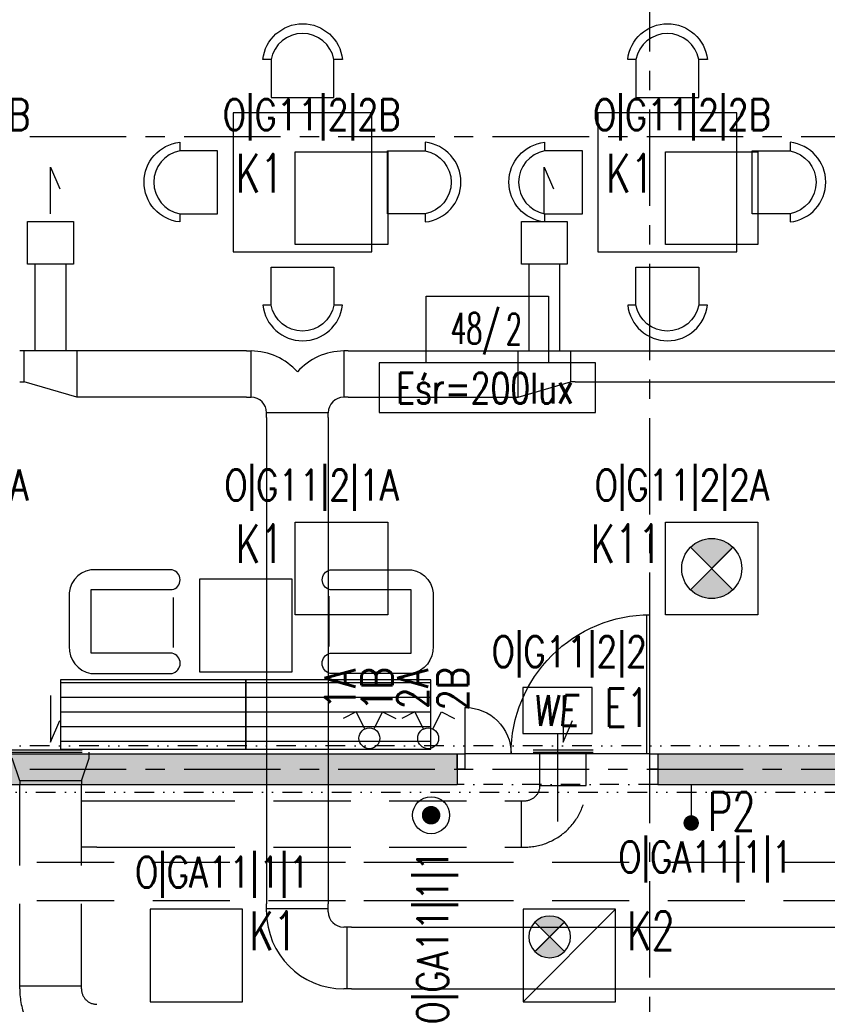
# Model space of a CAD drawing. Extents: x 41755 to 123924, y -112333 to 86187.
# Tile 247 of 256: x 104302 to 104826, y -6073 to -5435. Entities that reach past the tile are written whole.
import ezdxf
from ezdxf.enums import TextEntityAlignment as Align

# ---------------------------------------------------------------- set-up
doc = ezdxf.new("R2010")
doc.units = 0
doc.header["$LTSCALE"] = 50
for name, pattern in [('CENTER', [2, 1.25, -0.25, 0.25, -0.25]), ('DASHDOT', [1, 0.5, -0.25, 0, -0.25]), ('DASHED', [0.75, 0.5, -0.25]), ('DASHED2', [0.375, 0.25, -0.125]), ('DIVIDE', [31.75, 12.7, -6.35, 0, -6.35, 0, -6.35])]:
    doc.linetypes.add(name, pattern=pattern)
doc.layers.get('0').update_dxf_attribs({"color": 101, "linetype": 'CONTINUOUS'})
for name, color, linetype in [('Drz---drzwi', 5, 'CONTINUOUS'), ('E-90', 6, 'CONTINUOUS'), ('E35', 6, 'CONTINUOUS'), ('E50', 3, 'CONTINUOUS'), ('Ins-went', 141, 'CONTINUOUS'), ('Opis-pom', 6, 'CONTINUOUS'), ('Opis_pom_ramka', 6, 'CONTINUOUS'), ('Os-osie glowne', 1, 'CENTER'), ('Sc-beton', 7, 'CONTINUOUS'), ('Sc-beton-hatch', 86, 'CONTINUOUS'), ('Sc-nadproza kon', 5, 'DASHED2'), ('Suf-widok', 8, 'CONTINUOUS'), ('Wyp-meble', 155, 'CONTINUOUS')]:
    doc.layers.add(name, color=color, linetype=linetype)
doc.styles.add('KA wymiar', font='romans.shx', dxfattribs={"width": 0.6})
doc.styles.add('ROMANS', font='romans', dxfattribs={"width": 0.85})

# ---------------------------------------------------------------- blocks, each defined once
blk = doc.blocks.new('_dhgfkgh')
at = {"ltscale": 7}
for p, q in [((-22.99999999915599, -65.00000000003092), (34.0000000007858, -64.99999999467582)), ((-9.999999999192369, -125), (-99.99999999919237, -125.000000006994)), ((-9.999999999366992, -123.0000000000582), (-99.97777503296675, -123.0000000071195))]:
    blk.add_line(p, q, dxfattribs=at)
for points in [[(0, -5), (0, 0), (-10, 0), (-9.999999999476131, -5)], [(1.120497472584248e-09, -130), (1.120497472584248e-09, -125), (-9.999999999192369, -125), (-9.999999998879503, -130)]]:
    blk.add_lwpolyline(points, close=True, dxfattribs=at)
for points in [[(-39.99999999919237, -5.000000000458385), (-9.999999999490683, -5)], [(-9.999999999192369, -125), (-9.999999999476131, -5)]]:
    blk.add_lwpolyline(points, dxfattribs=at)
for centre, radius, start, end in [((-9.999999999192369, -5), 30, 180.0000000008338, 269.9999999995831), ((-9.999999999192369, -125), 90, 90, 180.0000000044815)]:
    blk.add_arc(centre, radius, start, end)
blk = doc.blocks.new('_opis_pom_metka')
at = {"layer": 'Opis_pom_ramka'}
blk.add_lwpolyline([(-33.12750490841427, 0), (32.87249509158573, 0), (32.87249509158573, -36.0000000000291), (-33.12750490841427, -36.0000000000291)], close=True, dxfattribs=at)
at = {"style": 'KA wymiar', "width": 0.6}
blk.add_attdef('KO/', text='', height=16.8, dxfattribs=at).set_placement((3.451362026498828, -25.86778855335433), align=Align.RIGHT)
blk.add_attdef('NR', (3.799058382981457, -26.16449648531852), '', height=16.8, dxfattribs=at)
blk = doc.blocks.new('_dkjhsjhkfgh')
at = {"layer": 'Ins-went', "ltscale": 2}
for p, q in [((4521.48601495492, 4785.929598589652), (4521.48601495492, 4842.083517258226)), ((4541.486014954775, 4842.083517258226), (4541.486014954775, 4785.929598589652)), ((4841.48601495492, 4842.083517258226), (4841.48601495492, 4785.929598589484)), ((4861.486014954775, 4785.929598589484), (4861.486014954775, 4842.083517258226)), ((4551.486014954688, 4785.929598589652), (4511.486014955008, 4785.929598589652)), ((4514.486014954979, 4765.929598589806), (4514.486014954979, 4785.929598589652)), ((4548.486014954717, 4785.929598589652), (4548.486014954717, 4755.929598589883)), ((4658.48601495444, 4785.929598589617), (4551.48601495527, 4785.929598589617)), ((4658.48601495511, 4785.92959858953), (4661.48601495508, 4785.92959858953)), ((4661.48601495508, 4755.929598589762), (4661.48601495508, 4785.92959858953)), ((4721.486014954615, 4785.92959858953), (4721.486014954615, 4755.929598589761)), ((4724.4860149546, 4785.92959858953), (4721.486014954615, 4785.92959858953)), ((4724.48601495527, 4785.92959858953), (4831.48601495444, 4785.92959858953)), ((4831.486014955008, 4785.929598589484), (4871.486014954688, 4785.929598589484)), ((4834.486014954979, 4755.929598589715), (4834.486014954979, 4785.929598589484)), ((4868.486014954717, 4785.929598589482), (4868.486014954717, 4765.929598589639)), ((4871.48601495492, 4785.929598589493), (4874.486014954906, 4785.929598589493)), ((4874.486014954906, 4785.929598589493), (4887.486014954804, 4785.929598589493)), ((4887.486014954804, 4785.929598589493), (4891.486014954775, 4785.929598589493)), ((4891.486014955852, 4785.929598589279), (5151.486014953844, 4785.929598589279)), ((4511.486014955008, 4765.929598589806), (4514.486014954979, 4765.929598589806)), ((4548.486014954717, 4755.929598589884), (4514.486014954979, 4765.929598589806)), ((4834.486014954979, 4755.929598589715), (4868.486014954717, 4765.929598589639)), ((4871.486014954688, 4765.929598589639), (4868.486014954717, 4765.929598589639)), ((4871.48601495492, 4765.929598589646), (4874.486014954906, 4765.929598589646)), ((4874.486014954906, 4765.929598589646), (4887.486014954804, 4765.929598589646)), ((4887.486014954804, 4765.929598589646), (4891.486014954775, 4765.929598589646)), ((4891.486014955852, 4765.929598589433), (5151.486014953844, 4765.929598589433)), ((4551.486014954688, 4755.929598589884), (4548.486014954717, 4755.929598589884)), ((4658.48601495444, 4755.92959858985), (4551.48601495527, 4755.92959858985)), ((4658.48601495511, 4755.929598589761), (4661.48601495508, 4755.929598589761)), ((4724.4860149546, 4755.929598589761), (4721.486014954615, 4755.929598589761)), ((4724.48601495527, 4755.929598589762), (4831.48601495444, 4755.929598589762)), ((4831.486014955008, 4755.929598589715), (4834.486014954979, 4755.929598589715)), ((4711.486014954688, 4745.929598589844), (4671.486014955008, 4745.929598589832)), ((4671.486014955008, 4742.929598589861), (4671.486014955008, 4745.929598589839)), ((4671.486014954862, 4742.929598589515), (4671.486014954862, 4427.629598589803)), ((4711.486014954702, 4742.929598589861), (4711.486014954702, 4745.929598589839)), ((4711.486014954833, 4742.929598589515), (4711.486014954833, 4427.629598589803)), ((4671.486014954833, 4422.629598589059), (4671.486014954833, 4427.629598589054)), ((4711.486014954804, 4422.629598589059), (4711.486014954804, 4427.629598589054)), ((4671.486014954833, 4424.629598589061), (4711.486014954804, 4424.629598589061)), ((4726.486014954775, 4412.629598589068), (4721.486014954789, 4412.629598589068)), ((4723.486014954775, 4412.629598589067), (4723.486014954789, 4372.629598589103)), ((4726.486014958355, 4412.629598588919), (5645.286014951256, 4412.629598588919)), ((4726.486014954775, 4372.629598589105), (4721.486014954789, 4372.629598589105)), ((4726.486014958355, 4372.629598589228), (5645.286014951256, 4372.629598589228))]:
    blk.add_line(p, q, dxfattribs=at)
for points in [[(4531.486014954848, 4874.783517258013), (4531.486014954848, 4905.021452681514), (4537.508457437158, 4891.007799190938)], [(4851.486014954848, 4874.783517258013), (4851.486014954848, 4905.021452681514), (4857.508457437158, 4891.007799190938)]]:
    blk.add_lwpolyline(points, dxfattribs=at)
for points in [[(4516.636014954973, 4869.783517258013), (4546.336014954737, 4869.783517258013), (4546.336014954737, 4842.083517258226), (4516.636014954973, 4842.083517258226)], [(4836.636014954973, 4869.783517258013), (4866.336014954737, 4869.783517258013), (4866.336014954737, 4842.083517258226), (4836.636014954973, 4842.083517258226)]]:
    blk.add_lwpolyline(points, close=True, dxfattribs=at)
for centre, radius, start, end in [((4661.48601495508, 4745.929598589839), 39.99999999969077, 41.40962210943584, 90), ((4721.486014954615, 4745.929598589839), 39.99999999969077, 90, 138.5903778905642), ((4661.48601495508, 4745.929598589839), 9.999999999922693, 0, 90), ((4721.486014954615, 4745.929598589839), 9.999999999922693, 90, 180), ((4721.486014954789, 4422.629598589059), 49.99999999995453, 180, 270), ((4721.486014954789, 4422.629598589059), 9.999999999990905, 180, 270)]:
    blk.add_arc(centre, radius, start, end, dxfattribs=at)
blk = doc.blocks.new('stół 90')
at = {"layer": 'Wyp-meble'}
for points in [[(-65.44565266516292, 124.5962065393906), (-70.69839541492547, 124.5962065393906, -0.8950139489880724), (-19.07151864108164, 124.5962065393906), (-24.62440098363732, 124.5962065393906, 0.8255392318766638), (-65.37559901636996, 124.5608179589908), (-65.37559901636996, 100), (-24.62440098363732, 100), (-24.62440098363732, 124.5962065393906)], [(-124.5962065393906, 24.55434733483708), (-124.5962065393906, 19.30160458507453, -0.8950139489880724), (-124.5962065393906, 70.92848135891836), (-124.5962065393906, 65.37559901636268, 0.8255392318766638), (-124.5608179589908, 24.62440098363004), (-100, 24.62440098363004), (-100, 65.37559901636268), (-124.5962065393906, 65.37559901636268)], [(34.59620653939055, 24.55434733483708), (34.59620653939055, 19.30160458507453, 0.8950139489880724), (34.59620653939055, 70.92848135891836), (34.59620653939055, 65.37559901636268, -0.8255392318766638), (34.56081795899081, 24.62440098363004), (10, 24.62440098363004), (10, 65.37559901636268), (34.59620653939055, 65.37559901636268)], [(-65.44565266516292, -34.59620653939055), (-70.69839541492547, -34.59620653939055, 0.8950139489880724), (-19.07151864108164, -34.59620653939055), (-24.62440098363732, -34.59620653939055, -0.8255392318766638), (-65.37559901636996, -34.56081795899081), (-65.37559901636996, -10), (-24.62440098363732, -10), (-24.62440098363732, -34.59620653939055)]]:
    blk.add_lwpolyline(points, format="xyb", dxfattribs=at)
blk.add_lwpolyline([(-90, 0), (0, 0), (0, 90), (-90, 90)], close=True, dxfattribs=at)
blk = doc.blocks.new('fotelLLL')
at = {"layer": 'Wyp-meble'}
blk.add_lwpolyline([(52.92946363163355, -0.1199773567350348), (0.4857081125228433, -0.1199773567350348, -0.814276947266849), (0.4857081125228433, 12.72762006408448), (53.14707335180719, 12.72762006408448, -0.4036554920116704), (67.07404581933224, -5.346117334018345), (67.07404581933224, -36.92070707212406, -0.3801225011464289), (53.14707335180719, -54.34117366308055), (0.4857081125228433, -54.34117366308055, -0.8043559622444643), (0.4857081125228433, -41.27582636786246), (52.83345395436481, -41.27582636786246)], format="xyb", close=True, dxfattribs=at)
blk.add_lwpolyline([(-0.4015301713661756, -4.314914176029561), (-0.4015301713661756, -36.81852626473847)], dxfattribs=at)
blk = doc.blocks.new('A$C5DF87A14')
at = {"layer": 'Wyp-meble'}
h = blk.add_hatch(dxfattribs=at)
h.set_pattern_fill('LINE', color=256, scale=3, angle=-1.272221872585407e-14, style=0)
h.set_pattern_definition([(360, (412635.2972205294, 70573.62090243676), (2.332875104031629e-15, 9.524999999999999), [])])
h.paths.add_polyline_path([(4548.043432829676, 4537.960949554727), (4668.043432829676, 4537.960949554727), (4668.043432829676, 4582.960949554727), (4548.043432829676, 4582.960949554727)])
h = blk.add_hatch(dxfattribs=at)
h.set_pattern_fill('LINE', color=256, scale=3, angle=-1.272221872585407e-14, style=0)
h.set_pattern_definition([(360, (412753.2993325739, 70573.62090243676), (2.332875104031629e-15, 9.524999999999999), [])])
h.paths.add_polyline_path([(4668.043432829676, 4537.960949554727), (4788.043432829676, 4537.960949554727), (4788.043432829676, 4582.960949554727), (4668.043432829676, 4582.960949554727)])
for points in [[(4920.809556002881, 4984.84795495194), (4915.556813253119, 4984.84795495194, -0.8950139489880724), (4967.183690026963, 4984.84795495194), (4961.630807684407, 4984.84795495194, 0.8255392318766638), (4920.879609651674, 4984.81256637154), (4920.879609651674, 4960.251748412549), (4961.630807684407, 4960.251748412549), (4961.630807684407, 4984.84795495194)], [(4861.659002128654, 4884.806095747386), (4861.659002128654, 4879.553352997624, -0.8950139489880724), (4861.659002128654, 4931.180229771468), (4861.659002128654, 4925.627347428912, 0.8255392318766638), (4861.694390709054, 4884.876149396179), (4886.255208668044, 4884.876149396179), (4886.255208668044, 4925.627347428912), (4861.659002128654, 4925.627347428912)], [(5020.851415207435, 4884.806095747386), (5020.851415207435, 4879.553352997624, 0.8950139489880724), (5020.851415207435, 4931.180229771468), (5020.851415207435, 4925.627347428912, -0.8255392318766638), (5020.816026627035, 4884.876149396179), (4996.255208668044, 4884.876149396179), (4996.255208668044, 4925.627347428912), (5020.851415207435, 4925.627347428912)], [(4920.809556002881, 4825.655541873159), (4915.556813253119, 4825.655541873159, 0.8950139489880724), (4967.183690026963, 4825.655541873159), (4961.630807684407, 4825.655541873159, -0.8255392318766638), (4920.879609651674, 4825.690930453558), (4920.879609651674, 4850.251748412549), (4961.630807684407, 4850.251748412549), (4961.630807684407, 4825.655541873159)]]:
    blk.add_lwpolyline(points, format="xyb", dxfattribs=at)
for points in [[(4896.255208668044, 4860.251748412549), (4986.255208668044, 4860.251748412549), (4986.255208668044, 4950.251748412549), (4896.255208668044, 4950.251748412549)], [(4638.019202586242, 4588.130159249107), (4698.019202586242, 4588.130159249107), (4698.019202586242, 4648.130159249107), (4638.019202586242, 4648.130159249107)], [(4548.043432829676, 4537.960949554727), (4668.043432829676, 4537.960949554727), (4668.043432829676, 4582.960949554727), (4548.043432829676, 4582.960949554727)], [(4668.043432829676, 4537.960949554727), (4788.043432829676, 4537.960949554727), (4788.043432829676, 4582.960949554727), (4668.043432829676, 4582.960949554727)]]:
    blk.add_lwpolyline(points, close=True, dxfattribs=at)
blk.add_lwpolyline([(4567.797485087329, 4641.291660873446), (4620.24124060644, 4641.291660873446, 0.814276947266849), (4620.24124060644, 4654.139258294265), (4567.579875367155, 4654.139258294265, 0.4036554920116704), (4553.65290289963, 4636.065520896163), (4553.65290289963, 4604.490931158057, 0.3801225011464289), (4567.579875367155, 4587.0704645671), (4620.24124060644, 4587.0704645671, 0.8043559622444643), (4620.24124060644, 4600.135811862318), (4567.893494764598, 4600.135811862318)], format="xyb", close=True, dxfattribs=at)
blk.add_lwpolyline([(4620.939014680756, 4636.302346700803), (4620.939014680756, 4603.798734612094)], dxfattribs=at)
for name, p in [('stół 90', (4749.774498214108, 4860.251748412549)), ('fotelLLL', (4722.302858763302, 4641.388029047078))]:
    blk.add_blockref(name, p, dxfattribs=at)
blk = doc.blocks.new('opr_kas_inw')
at = {"layer": 'E35'}
h = blk.add_hatch(color=256, dxfattribs=at)
edge = h.paths.add_edge_path()
edge.add_line((-12.76970681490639, -12.13742555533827), (-3.22376526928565, -21.68336710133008))
edge.add_ellipse((-12.76970681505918, -12.13742555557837), major_axis=(-9.545941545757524, 9.545941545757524), ratio=1, start_angle=90.00000000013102, end_angle=180.0000000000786, ccw=False)
edge.add_line((-22.31564836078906, -21.68336710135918), (-12.76970681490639, -12.13742555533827))
edge = h.paths.add_edge_path()
edge.add_line((-3.223765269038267, -2.591484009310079), (-12.76970681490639, -12.13742555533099))
edge.add_line((-12.76970681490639, -12.13742555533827), (-22.31564836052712, -2.591484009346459))
edge.add_ellipse((-12.76970681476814, -12.13742555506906), major_axis=(-9.545941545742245, 9.545941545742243), ratio=1, start_angle=-89.99999999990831, end_angle=1.1789325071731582e-10, ccw=False)
for p, q in [((-30.00000000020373, 29.9999999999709), (30.00000000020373, -29.9999999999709)), ((-22.31564836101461, -21.68336710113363), (-3.223765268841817, -2.591484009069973)), ((-22.31564836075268, -2.591484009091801), (-3.223765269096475, -21.68336710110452))]:
    blk.add_line(p, q, dxfattribs=at)
at = {"layer": 'E35', "linetype": 'Continuous', "ltscale": 0.3}
blk.add_line((-21.76970681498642, -3.137425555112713), (-3.769706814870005, -21.13742555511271), dxfattribs=at)
blk.add_lwpolyline([(-30.00000000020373, 29.9999999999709), (30.00000000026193, 29.9999999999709), (30.00000000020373, -29.9999999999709), (-30.00000000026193, -29.99999999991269)], close=True, dxfattribs=at)
at = {"layer": 'E35'}
blk.add_circle((-12.76970681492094, -12.13742555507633), 13.49999999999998, dxfattribs=at)
blk = doc.blocks.new('we')
at = {"layer": 'E35', "ltscale": 0.2}
blk.add_lwpolyline([(44.99999999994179, 30.00000000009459), (-1.455191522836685e-09, 30.00000000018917), (0, 0), (44.9999999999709, 5.093170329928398e-11)], close=True, dxfattribs=at)
at = {"layer": 'E35', "ltscale": 0.2, "style": 'ROMANS', "oblique": 5, "width": 0.8}
blk.add_text('WE', height=20, dxfattribs=at).set_placement((21.44186387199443, 15.00000000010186), align=Align.MIDDLE_CENTER)
blk = doc.blocks.new('E-90Przycisk')
at = {"layer": 'E35', "const_width": 3}
blk.add_lwpolyline([(1.5, 1.455191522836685e-11, -1), (-1.5, 1.091393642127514e-11, -1)], format="xyb", close=True, dxfattribs=at)
at = {"layer": 'E35'}
blk.add_circle((1.818989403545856e-12, 1.455191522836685e-11), 5.999999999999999, dxfattribs=at)

msp = doc.modelspace()

# ---------------------------------------------------------------- hatches: boundary and pattern name
at = {"layer": 'E35'}
h = msp.add_hatch(color=256, dxfattribs=at)
edge = h.paths.add_edge_path()
edge.add_line((104750.9660022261, -5790.641380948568), (104764.7121580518, -5776.895225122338))
edge.add_ellipse((104750.9660022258, -5790.641380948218), major_axis=(13.74615582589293, 13.74615582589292), ratio=0.9999999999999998, start_angle=359.9999999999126, end_angle=449.999999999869)
edge.add_line((104737.2198464, -5776.895225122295), (104750.9660022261, -5790.641380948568))
edge = h.paths.add_edge_path()
edge.add_line((104764.7121580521, -5804.387536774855), (104750.9660022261, -5790.641380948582))
edge.add_line((104750.9660022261, -5790.641380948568), (104737.2198464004, -5804.387536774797))
edge.add_ellipse((104750.9660022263, -5790.64138094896), major_axis=(-13.74615582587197, 13.74615582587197), ratio=0.9999999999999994, start_angle=90, end_angle=179.9999999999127)
at = {"layer": 'Sc-beton-hatch'}
h = msp.add_hatch(dxfattribs=at)
h.set_pattern_fill('ANSI33', color=256, angle=-1.272221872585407e-14, style=0)
h.set_pattern_definition([(44.99999999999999, (48983.41854682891, 565.4779691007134), (-4.490128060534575, 4.490128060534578), []), (44.99999999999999, (48987.90867682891, 565.4779691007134), (-4.490128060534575, 4.490128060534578), [3.175, -1.5875])])
h.paths.add_polyline_path([(110735.9660018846, -5930.641380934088), (110735.9660018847, -5910.641380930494), (110669.9659959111, -5910.641363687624), (110669.9659959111, -5930.641380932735)])
h.paths.add_polyline_path([(110595.966002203, -5930.641380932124), (110595.966002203, -5910.641380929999), (110380.966002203, -5910.641380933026), (110380.966002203, -5930.641380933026)])
h.paths.add_polyline_path([(110480.9660022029, -5420.641380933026), (110480.9660022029, -5400.641380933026), (110420.9660022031, -5400.641380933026), (110420.9660022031, -5420.641380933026), (110440.966002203, -5420.641380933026)])
h.paths.add_polyline_path([(110038.9660022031, -5420.64138093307), (110038.9660022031, -5400.641380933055), (109530.966002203, -5400.641380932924), (109530.966002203, -5420.641380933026), (109570.966002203, -5420.641380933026), (109570.966002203, -5910.641380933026), (109369.4660027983, -5910.641380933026), (109369.4660027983, -5930.641380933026), (110280.966002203, -5930.641380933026), (110280.966002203, -5910.641380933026), (109590.966002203, -5910.641380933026), (109590.966002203, -5420.641380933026)])
h.paths.add_polyline_path([(109170.9660022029, -6150.641380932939), (109170.9660022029, -6170.641380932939), (110210.9660027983, -6170.641380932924), (110210.9660027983, -6150.641380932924)])
h.paths.add_polyline_path([(108990.966002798, -5910.641380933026), (108990.966002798, -5850.641380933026), (108970.966002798, -5850.641380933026), (108970.966002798, -5910.641380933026), (108670.9660027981, -5910.641380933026), (108670.9660027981, -5930.641380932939), (109239.4660027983, -5930.641380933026), (109239.4660027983, -5910.641380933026)])
h.paths.add_polyline_path([(108990.966002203, -5655.641380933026), (108970.9660027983, -5655.641380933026), (108970.9660027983, -5675.641380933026), (108990.966002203, -5675.641380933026)])
h.paths.add_polyline_path([(108950.9660027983, -5400.641380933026), (108950.9660027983, -5420.641380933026), (108970.966002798, -5420.641380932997), (108970.966002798, -5480.641380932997), (108990.966002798, -5480.641380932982), (108990.966002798, -5420.641380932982), (109010.9660027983, -5420.641380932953), (109010.9660027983, -5400.641380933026)])
h.paths.add_polyline_path([(108342.9660027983, -5400.641380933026), (108342.9660027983, -5973.641380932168), (108362.9660027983, -5973.641380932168), (108362.9660027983, -5930.641380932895), (108540.9660027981, -5930.641380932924), (108540.9660027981, -5910.641380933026), (108362.9660027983, -5910.641380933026), (108362.9660027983, -5420.641380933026), (108640.9660022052, -5420.641380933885), (108640.9660022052, -5400.641380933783)])
h.paths.add_polyline_path([(107982.9660027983, -5400.641380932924), (107982.9660027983, -5420.641380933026), (108320.9660027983, -5420.641380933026), (108320.9660027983, -5910.641380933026), (108298.966002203, -5910.641380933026), (108298.966002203, -5930.641380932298), (108320.9660027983, -5930.641380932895), (108320.9660027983, -5973.641380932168), (108340.9660027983, -5973.641380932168), (108340.9660027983, -5400.641380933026)])
h.paths.add_polyline_path([(108362.9660027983, -6150.641380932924), (108362.9660027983, -6108.641380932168), (108342.9660027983, -6108.641380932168), (108342.9660027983, -6170.641380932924), (108740.9660022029, -6170.641380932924), (108740.9660022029, -6150.641380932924)])
h.paths.add_polyline_path([(108340.9660027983, -6170.641380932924), (108340.9660027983, -6108.641380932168), (108320.9660027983, -6108.641380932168), (108320.9660027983, -6150.641380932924), (107700.9660027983, -6150.641380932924), (107700.9660027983, -6170.641380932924)])
h.paths.add_polyline_path([(107995.966002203, -5910.64138093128), (107995.966002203, -5930.641380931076), (108238.966002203, -5930.641380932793), (108238.966002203, -5910.641380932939)], flags=17)
h.paths.add_polyline_path([(107799.9659959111, -5910.641380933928), (107799.9659959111, -5930.641380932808), (107865.966002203, -5930.641380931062), (107865.966002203, -5910.641380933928)])
h.paths.add_polyline_path([(107725.966002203, -5930.641380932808), (107725.966002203, -5910.641380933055), (107550.966002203, -5910.641380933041), (107550.9660022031, -5930.641380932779)])
h.paths.add_polyline_path([(107430.9660022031, -5930.641380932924), (107430.966002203, -5910.641380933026), (107308.9660028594, -5910.641380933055), (107308.9660028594, -5930.641380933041)])
h.paths.add_polyline_path([(106300.9660021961, -6150.641380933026), (106300.9660021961, -6170.641380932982), (107340.9660027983, -6170.641380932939), (107340.9660027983, -6150.641380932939)])
h.paths.add_polyline_path([(107188.9660028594, -5930.641380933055), (107188.9660028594, -5910.641380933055), (107140.9660035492, -5910.641380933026), (107140.9660035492, -5930.641380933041)])
h.paths.add_polyline_path([(107040.9660035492, -5930.641380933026), (107040.9660035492, -5910.641380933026), (106830.9660027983, -5910.641380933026), (106830.9660027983, -5930.641380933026)], flags=16)
h.paths.add_polyline_path([(107168.9660035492, -5420.641380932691), (107168.9660035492, -5400.64138093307), (106660.9660027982, -5400.641380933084), (106660.9660027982, -5420.641380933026), (106700.9660027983, -5420.641380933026), (106700.9660027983, -5910.641380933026), (106618.9660027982, -5910.641380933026), (106618.9660027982, -5930.641380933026), (106730.9660027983, -5930.641380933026), (106730.9660027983, -5910.641380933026), (106720.9660027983, -5910.641380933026), (106720.9660027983, -5420.641380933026)])
h.paths.add_polyline_path([(106518.9660027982, -5930.641380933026), (106518.9660027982, -5910.641380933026), (106291.9660027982, -5910.641380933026), (106291.9660027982, -5930.641380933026)])
h.paths.add_polyline_path([(106120.9660027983, -5910.641380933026), (106120.9660027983, -5420.641380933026), (106140.966002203, -5420.641380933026), (106140.966002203, -5400.641380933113), (106080.9660027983, -5400.641380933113), (106080.9660027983, -5420.641380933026), (106100.9660027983, -5420.641380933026), (106100.9660027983, -5910.641380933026), (105979.9660027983, -5910.641380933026), (105979.9660027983, -5930.641380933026), (106191.9660027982, -5930.641380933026), (106191.9660027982, -5910.641380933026)])
h.paths.add_polyline_path([(105659.9660025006, -5910.641380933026), (105659.9660025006, -5930.641380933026), (105879.9660027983, -5930.641380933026), (105879.9660027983, -5910.641380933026)])
h.paths.add_polyline_path([(105492.966002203, -6150.641380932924), (105492.966002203, -6108.641380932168), (105472.966002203, -6108.641380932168), (105472.966002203, -6170.641380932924), (105870.966002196, -6170.641380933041), (105870.966002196, -6150.641380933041)])
h.paths.add_polyline_path([(105559.9660025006, -5930.641380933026), (105559.9660025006, -5910.641380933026), (105492.966002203, -5910.641380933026), (105492.966002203, -5420.641380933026), (105770.9660022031, -5420.641380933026), (105770.9660022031, -5400.641380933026), (105472.966002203, -5400.641380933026), (105472.966002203, -5973.641380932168), (105492.966002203, -5973.641380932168), (105492.966002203, -5930.641380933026)])
h.paths.add_polyline_path([(105450.966002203, -5910.641380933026), (105428.966002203, -5910.641380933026), (105428.966002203, -5930.641380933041), (105450.966002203, -5930.641380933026), (105450.966002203, -5973.641380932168), (105470.966002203, -5973.641380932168), (105470.966002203, -5400.641380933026), (105112.966002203, -5400.641380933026), (105112.966002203, -5420.641380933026), (105450.966002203, -5420.641380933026)])
h.paths.add_polyline_path([(105470.966002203, -6170.641380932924), (105470.966002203, -6108.641380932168), (105450.966002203, -6108.641380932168), (105450.966002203, -6150.641380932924), (104830.9660027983, -6150.641380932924), (104830.9660027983, -6170.641380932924)])
h.paths.add_polyline_path([(105260.966002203, -5910.641380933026), (105260.966002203, -5930.641380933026), (105368.966002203, -5930.641380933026), (105368.966002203, -5910.641380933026)], flags=16)
h.paths.add_polyline_path([(105160.966002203, -5930.641380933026), (105160.966002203, -5910.641380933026), (105059.9659959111, -5910.64138093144), (105059.9659959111, -5930.641380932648)])
h.paths.add_polyline_path([(105014.9659959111, -5930.641380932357), (105014.9659959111, -5910.641380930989), (104929.9659959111, -5910.641380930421), (104929.9659959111, -5930.641380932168)])
h.paths.add_polyline_path([(104855.966002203, -5930.641380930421), (104855.966002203, -5910.641380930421), (104715.9660027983, -5910.641380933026), (104715.9660027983, -5930.641380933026)])
h.paths.add_polyline_path([(104740.966002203, -5420.641380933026), (104740.966002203, -5400.641380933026), (104680.966002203, -5400.641380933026), (104680.966002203, -5420.641380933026)])
h.paths.add_polyline_path([(103790.966002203, -5400.641380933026), (103790.966002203, -5420.64138093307), (103830.966002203, -5420.641380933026), (103830.966002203, -5910.641380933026), (103540.9660027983, -5910.641380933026), (103540.9660027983, -5930.641380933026), (104585.9660027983, -5930.641380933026), (104585.9660027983, -5910.641380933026), (103850.966002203, -5910.641380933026), (103850.966002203, -5420.641380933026), (104298.966002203, -5420.641380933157), (104298.966002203, -5400.64138093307)])
h.paths.add_polyline_path([(104470.9660027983, -6170.641380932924), (104470.9660027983, -6150.641380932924), (103430.966002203, -6150.641380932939), (103430.966002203, -6170.641380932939)])
h.paths.add_polyline_path([(103440.9660027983, -5930.641380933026), (103440.9660027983, -5910.641380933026), (103250.9660027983, -5910.641380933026), (103250.9660027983, -5420.641380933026), (103270.9660027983, -5420.641380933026), (103270.9660027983, -5400.641380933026), (103210.9660027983, -5400.641380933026), (103210.9660027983, -5420.641380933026), (103230.9660027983, -5420.641380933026), (103230.9660027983, -5910.641380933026), (103077.9660026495, -5910.641380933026), (103077.9660026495, -5930.641380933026)])
h.paths.add_polyline_path([(103000.966002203, -6170.641380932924), (103000.966002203, -6150.641380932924), (102422.966002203, -6150.641380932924), (102422.966002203, -6108.641380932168), (102402.966002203, -6108.641380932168), (102402.966002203, -6170.641380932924)])
h.paths.add_polyline_path([(102977.9660026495, -5930.641380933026), (102977.9660026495, -5910.641380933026), (102653.9660023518, -5910.641380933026), (102653.9660023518, -5930.641380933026)])
h.paths.add_polyline_path([(102553.9660023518, -5930.641380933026), (102553.9660023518, -5910.641380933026), (102422.9660027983, -5910.641380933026), (102422.9660027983, -5520.641380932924), (102452.966002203, -5520.641380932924), (102452.966002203, -5500.641380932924), (102422.9660027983, -5500.641380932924), (102422.9660027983, -5400.641380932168), (102402.9660027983, -5400.641380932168), (102402.9660027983, -5973.641380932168), (102422.9660027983, -5973.641380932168), (102422.9660027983, -5930.641380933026)])
h.paths.add_polyline_path([(102582.9660027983, -5500.641380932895), (102552.966002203, -5500.64138093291), (102552.966002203, -5520.64138093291), (102602.9660027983, -5520.641380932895), (102602.9660027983, -5420.641380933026), (102642.966002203, -5420.641380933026), (102642.966002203, -5400.641380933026), (102582.9660027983, -5400.641380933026)])

# ---------------------------------------------------------------- linework, layer by layer
at = {"layer": 'E35'}
for p, q in [((104737.2198463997, -5776.8952251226), (104764.7121580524, -5804.387536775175)), ((104737.2198464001, -5804.387536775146), (104764.712158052, -5776.895225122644)), ((104520.5470836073, -5883.571883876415), (104512.01141656, -5887.845920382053)), ((104526.0729564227, -5894.60758992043), (104520.5470836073, -5883.571883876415)), ((104532.117356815, -5894.607589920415), (104537.64322963, -5883.571883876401)), ((104537.64322963, -5883.571883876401), (104546.1788966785, -5887.845920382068)), ((104558.6423893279, -5883.571883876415), (104550.1067222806, -5887.845920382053)), ((104564.1682621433, -5894.60758992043), (104558.6423893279, -5883.571883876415)), ((104570.2126625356, -5894.607589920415), (104575.7385353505, -5883.571883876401)), ((104575.7385353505, -5883.571883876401), (104584.274202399, -5887.845920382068))]:
    msp.add_line(p, q, dxfattribs=at)
at = {"layer": 'E35', "linetype": 'Continuous', "ltscale": 0.3}
msp.add_line((104738.006002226, -5803.601380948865), (104763.9260022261, -5777.681380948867), dxfattribs=at)
for points in [[(104540.9660022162, -5580.641380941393), (104480.9660022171, -5580.641380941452), (104480.9660022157, -5520.641380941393), (104540.9660022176, -5520.641380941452)], [(104780.9660022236, -5580.641380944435), (104720.9660022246, -5580.641380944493), (104720.9660022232, -5520.641380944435), (104780.9660022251, -5520.641380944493)], [(104535.4245980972, -5689.60234870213), (104675.7576376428, -5689.602348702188), (104675.7576376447, -5657.32349854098), (104535.4245980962, -5657.323498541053)], [(104540.9660022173, -5820.641380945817), (104480.9660022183, -5820.641380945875), (104480.9660022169, -5760.641380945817), (104540.9660022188, -5760.641380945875)], [(104780.9660022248, -5820.641380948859), (104720.9660022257, -5820.641380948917), (104720.9660022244, -5760.641380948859), (104780.9660022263, -5760.641380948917)], [(104386.9706405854, -6071.439376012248), (104446.9706405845, -6071.439376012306), (104446.9706405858, -6011.439376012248), (104386.970640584, -6011.439376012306)]]:
    msp.add_lwpolyline(points, close=True, dxfattribs=at)
at = {"layer": 'E35'}
for centre, radius in [((104750.9660022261, -5790.641380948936), 19.43999999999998), ((104529.0951566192, -5900.643217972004), 6.750000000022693), ((104567.1904623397, -5900.643217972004), 6.750000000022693)]:
    msp.add_circle(centre, radius, dxfattribs=at)
at = {"layer": 'E50'}
msp.add_line((104737.6701228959, -5930.641380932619), (104737.6701228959, -5955.53728241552), dxfattribs=at)
at = {"layer": 'E50', "const_width": 5}
msp.add_lwpolyline([(104740.1701228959, -5955.53728241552, -1), (104735.1701228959, -5955.53728241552, -1)], format="xyb", close=True, dxfattribs=at)
at = {"layer": 'Ins-went', "linetype": 'DASHED', "ltscale": 2}
for p, q in [((104292.9730623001, -5908.111782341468), (104351.9730622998, -5908.111782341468)), ((104292.9730623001, -5909.611782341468), (104351.9730622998, -5909.611782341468)), ((104302.4730622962, -5928.111782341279), (104297.4730622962, -5913.611782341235)), ((104342.4730622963, -5928.111782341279), (104347.4730622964, -5913.611782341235)), ((104347.4730622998, -5910.611782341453), (104347.4730622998, -5909.611782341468)), ((104347.4730622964, -5913.611782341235), (104347.4730622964, -5910.611782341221)), ((104635.1730623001, -5908.161257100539), (104674.1730622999, -5908.161257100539)), ((104635.1730623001, -5909.661257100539), (104674.1730622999, -5909.661257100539)), ((104639.6730623, -5910.661257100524), (104639.6730623, -5909.661257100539)), ((104639.6730622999, -5926.161257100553), (104639.6730622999, -5910.661257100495)), ((104669.6730622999, -5910.661257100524), (104669.6730622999, -5909.661257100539)), ((104669.6730623, -5926.161257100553), (104669.6730623, -5910.661257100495)), ((104639.6730622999, -5931.161257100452), (104639.6730622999, -5926.161257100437)), ((104669.6730623, -5931.161257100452), (104669.6730623, -5926.161257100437)), ((104342.4730622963, -5928.111782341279), (104302.4730622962, -5928.111782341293)), ((104302.4730622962, -5928.111782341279), (104302.4730622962, -5931.111782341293)), ((104302.4730622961, -5981.111782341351), (104302.4730622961, -5931.111782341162)), ((104342.4730622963, -5928.111782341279), (104342.4730622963, -5931.111782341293)), ((104342.4730622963, -5981.111782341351), (104342.4730622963, -5931.111782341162)), ((104342.4730622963, -5941.111782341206), (104352.4730622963, -5941.111782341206)), ((104352.4730622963, -5941.111782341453), (104391.9730622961, -5941.111782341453)), ((104391.9730623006, -5941.161257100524), (104624.6730622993, -5941.161257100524)), ((104624.6730622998, -5941.161257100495), (104629.6730622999, -5941.161257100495)), ((104627.6730622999, -5971.161257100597), (104627.6730622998, -5941.161257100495)), ((104352.4730622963, -5971.111782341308), (104342.4730622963, -5971.111782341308)), ((104352.4730622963, -5971.111782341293), (104391.9730622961, -5971.111782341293)), ((104391.9730623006, -5971.161257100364), (104624.6730622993, -5971.161257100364)), ((104624.6730622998, -5971.161257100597), (104629.6730622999, -5971.161257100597)), ((104513.6568155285, -5981.046454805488), (104291.5568155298, -5981.046454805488)), ((104302.473062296, -6058.011782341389), (104302.473062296, -5981.111782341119)), ((104342.4730622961, -6058.011782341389), (104342.4730622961, -5981.111782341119)), ((104575.556815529, -5981.046454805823), (104513.6568155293, -5981.046454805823)), ((105072.4660021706, -5981.046454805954), (104575.5660021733, -5981.046454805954)), ((104513.6568155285, -6006.046454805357), (104291.5568155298, -6006.046454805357)), ((104575.556815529, -6006.046454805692), (104513.6568155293, -6006.046454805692)), ((105072.4660021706, -6006.046454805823), (104575.5660021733, -6006.046454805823)), ((104302.4730622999, -6063.011782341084), (104302.4730622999, -6058.011782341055)), ((104342.4730623, -6063.011782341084), (104342.4730623, -6058.011782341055)), ((104302.4730622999, -6061.011782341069), (104342.4730623, -6061.011782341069))]:
    msp.add_line(p, q, dxfattribs=at)
for points in [[(104322.4730622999, -5872.873846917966), (104322.4730622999, -5903.111782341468), (104328.4955047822, -5889.098128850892)], [(104654.6730623, -5872.923321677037), (104654.6730623, -5903.161257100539), (104660.6955047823, -5889.147603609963)], [(104639.6730622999, -5931.161257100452), (104669.6730623, -5931.161257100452)]]:
    msp.add_lwpolyline(points, dxfattribs=at)
for centre, radius, start, end in [((104629.6730622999, -5931.161257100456), 10.00000000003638, 270, 0), ((104629.6730622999, -5931.161257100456), 40.00000000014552, 270, 0), ((104352.4730623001, -6063.011782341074), 50.0000000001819, 180, 270), ((104352.4730623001, -6063.011782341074), 10.00000000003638, 180, 270)]:
    msp.add_arc(centre, radius, start, end, dxfattribs=at)
at = {"layer": 'Os-osie glowne'}
for points in [[(104710.966002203, -10955.64138093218), (104710.966002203, -4978.641380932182)], [(99508.96600221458, -5510.641380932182), (111775.9660027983, -5510.641380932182)], [(99508.96600221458, -5920.641380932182), (111775.9660027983, -5920.641380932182)]]:
    msp.add_lwpolyline(points, dxfattribs=at)
at = {"layer": 'Sc-beton'}
for points in [[(103850.966002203, -5910.641380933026), (104585.9660027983, -5910.641380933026)], [(104585.9660027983, -5910.641380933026), (104585.9660027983, -5930.641380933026)], [(104715.9660027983, -5910.641380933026), (104715.9660027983, -5930.641380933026)], [(104715.9660027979, -5910.641380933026), (104855.9660022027, -5910.641380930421)], [(103540.9660027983, -5930.641380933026), (104585.9660027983, -5930.641380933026)], [(104715.9660027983, -5930.641380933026), (104855.966002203, -5930.641380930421)]]:
    msp.add_lwpolyline(points, dxfattribs=at)
at = {"layer": 'Sc-nadproza kon', "linetype": 'DASHDOT', "ltscale": 0.5}
msp.add_lwpolyline([(104715.9660027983, -5930.641380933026), (104585.9660027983, -5930.641380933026)], dxfattribs=at)
at = {"layer": 'Suf-widok', "linetype": 'DIVIDE', "ltscale": 0.02}
for points in [[(105127.966002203, -5873.641380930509), (105039.966002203, -5873.641380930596), (105039.966002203, -5873.641380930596), (104832.966002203, -5873.641380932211), (104832.9660022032, -5905.641380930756), (103855.966002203, -5905.641380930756), (103855.966002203, -5448.641380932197), (103878.966002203, -5448.641380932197), (103878.966002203, -5425.641380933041), (105127.966002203, -5425.641380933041)], [(102427.9660027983, -5935.641380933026), (105445.966002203, -5935.641380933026), (105445.966002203, -6145.641380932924), (102427.9660027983, -6145.641380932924)]]:
    msp.add_lwpolyline(points, close=True, dxfattribs=at)

# ---------------------------------------------------------------- block references
for name, p in [('A$C5DF87A14', (99780.96600221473, -10445.64138093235)), ('_dkjhsjhkfgh', (99790.96600221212, -10435.64138093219))]:
    msp.add_blockref(name, p)
at = {"layer": 'Drz---drzwi', "xscale": -1, "rotation": 89.99999999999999}
msp.add_blockref('_dhgfkgh', (104585.9660027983, -5920.641380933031), dxfattribs=at)
at = {"layer": 'E35', "xscale": 2.000000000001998, "yscale": 2, "zscale": 2, "rotation": 310.5765584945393}
msp.add_blockref('E-90Przycisk', (104569.0914282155, -5950.504897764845), dxfattribs=at)
at = {"layer": 'E35', "xscale": -1, "rotation": 180}
msp.add_blockref('opr_kas_inw', (104658.7212203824, -6041.439376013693), dxfattribs=at)
at = {"layer": 'E50'}
msp.add_blockref('we', (104628.4660027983, -5897.641380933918), dxfattribs=at)
at = {"layer": 'Opis-pom'}
ref = msp.add_blockref('_opis_pom_metka', (104605.7441237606, -5614.123498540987), dxfattribs=dict(at, xscale=1.2, yscale=1.2, zscale=1.2))
ref.add_attrib('KO/', '48/', dxfattribs={"layer": '0', "height": 20.16, "style": 'KA wymiar', "width": 0.6}).set_placement((104613.6741740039, -5645.164844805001), align=Align.RIGHT)
ref.add_attrib('NR', '2', (104617.5323180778, -5645.520894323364), dxfattribs={"layer": '0', "height": 20.16, "style": 'KA wymiar', "width": 0.6})

# ---------------------------------------------------------------- texts
at = {"layer": 'E-90', "style": 'ROMANS'}
for s, rotation, width, p in [('O|G11|2|1B', 3.178709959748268e-09, 0.8, (104251.6953200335, -5498.000960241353)), ('O|G11|2|2B', 3.178709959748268e-09, 0.8, (104491.6953200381, -5498.000960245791)), ('O|G11|2|2B', 3.178709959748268e-09, 0.8, (104731.6953200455, -5498.000960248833)), ('Eśr=200lux', 359.9999999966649, 0.75, (104604.0802291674, -5673.755223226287)), ('O|G11|2|1A', 3.178709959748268e-09, 0.8, (104251.6953200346, -5738.000960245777)), ('O|G11|2|1A', 3.178709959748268e-09, 0.8, (104491.6953200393, -5738.000960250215)), ('O|G11|2|2A', 3.178709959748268e-09, 0.8, (104731.6953200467, -5738.000960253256)), ('O|G11|2|2', 3.335040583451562e-09, 0.8, (104658.7212203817, -5845.932137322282)), ('1A', 89.99999999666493, 0.8, (104510.0185338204, -5868.589534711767)), ('1B', 89.99999999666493, 0.8, (104534.0185338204, -5868.589534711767)), ('2A', 89.99999999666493, 0.8, (104557.1782227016, -5868.589534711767)), ('2B', 89.99999999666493, 0.8, (104583.1782227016, -5868.589534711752)), ('O|GA11|1|1', 3.335040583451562e-09, 0.8, (104746.960309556, -5978.944075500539)), ('O|GA11|1|1', 3.178709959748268e-09, 0.8, (104433.7576487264, -5988.798955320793)), ('O|GA11|1|1', 90.00000000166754, 0.8, (104571.5035992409, -6029.506062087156))]:
    msp.add_text(s, height=20, rotation=rotation, dxfattribs=dict(at, width=width)).set_placement(p, align=Align.MIDDLE)
at = {"layer": 'E35', "style": 'ROMANS', "width": 0.7}
for s, rotation, p in [('K1', 359.9999999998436, (104458.0407592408, -5534.528385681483)), ('K1', 359.9999999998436, (104698.0407592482, -5534.528385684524)), ('K1', 359.9999999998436, (104458.040759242, -5774.528385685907)), ('K11', 359.9999999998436, (104695.5038460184, -5774.528385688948)), ('P2', 359.9999999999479, (104763.9486090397, -5948.027038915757)), ('K1', 359.9999999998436, (104466.7081734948, -6025.326380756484))]:
    msp.add_text(s, height=25, rotation=rotation, dxfattribs=at).set_placement(p, align=Align.MIDDLE)
for s, p in [('E1', (104696.0543413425, -5880.818990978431)), ('K2', (104711.6464633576, -6025.326380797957))]:
    msp.add_text(s, height=25, dxfattribs=at).set_placement(p, align=Align.MIDDLE)

doc.saveas('drawing.dxf')
